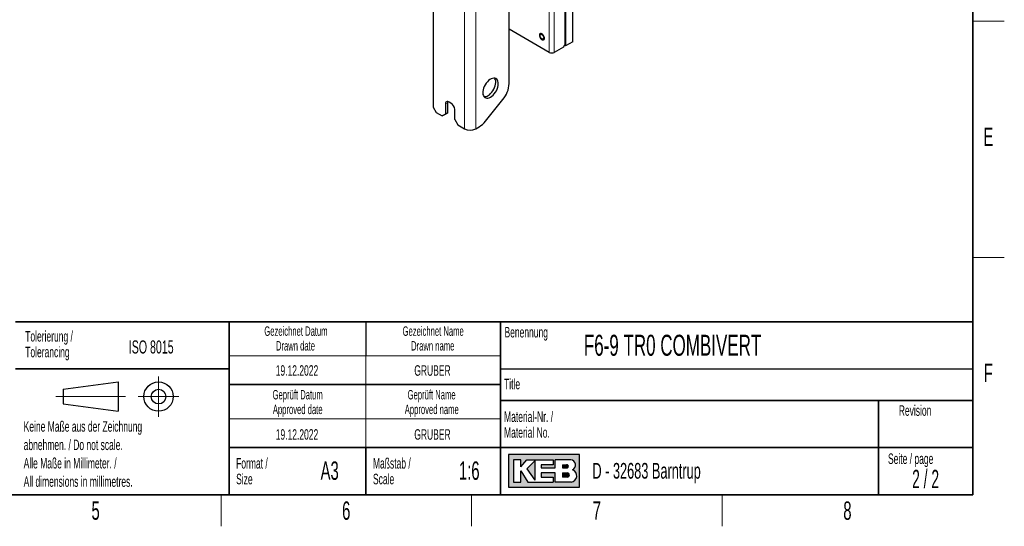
# Paper-space layout 'Blatt2' of a CAD drawing. Header units: millimetres. Extents: x 5 to 418, y 2 to 292.
# Tile 97 of 124: x 226 to 414, y 6 to 103. Entities that reach past the tile are written whole.
import ezdxf

# ---------------------------------------------------------------- set-up
doc = ezdxf.new("R2010")
doc.units = ezdxf.units.MM
doc.layers.add('SLD-0', color=7, linetype='Continuous')
doc.styles.add('SLDTEXTSTYLE0', font='TXT', dxfattribs={"width": 0.605})
doc.styles.add('SLDTEXTSTYLE1', font='TXT', dxfattribs={"width": 0.563})

psp = doc.layouts.new('Blatt2')

# ---------------------------------------------------------------- hatches: boundary and pattern name
at = {"linetype": 'Continuous'}
h = psp.add_hatch(color=7, dxfattribs=at)
h.paths.add_polyline_path([(319.519086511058, 13.45626988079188), (333.083981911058, 13.45626988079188), (333.083981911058, 19.65736492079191), (319.519086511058, 19.65736492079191)], flags=0)
edge = h.paths.add_edge_path(flags=0)
edge.add_arc((331.3188604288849, 15.61738520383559), 1.20464082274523, -81.72003226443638, 70.1709600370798, ccw=False)
edge.add_line((331.4923410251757, 14.42530131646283), (331.480008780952, 14.42519098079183))
edge.add_line((331.480008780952, 14.42519098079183), (328.4331606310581, 14.42519098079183))
edge.add_line((328.4331606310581, 14.42519098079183), (328.4331606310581, 16.16924896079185))
edge.add_line((328.4331606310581, 16.16924896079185), (325.7201815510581, 16.16924896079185))
edge.add_line((325.7201815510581, 16.16924896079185), (325.7201815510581, 15.39411208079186))
edge.add_line((325.7201815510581, 15.39411208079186), (328.0455921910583, 15.39411208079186))
edge.add_line((328.0455921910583, 15.39411208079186), (328.0455921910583, 14.42519098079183))
edge.add_line((328.0455921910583, 14.42519098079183), (323.2009866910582, 14.42519098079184))
edge.add_line((323.2009866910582, 14.42519098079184), (321.8444971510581, 16.55681740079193))
edge.add_line((321.8444971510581, 16.55681740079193), (321.8444971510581, 14.42519098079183))
edge.add_line((321.8444971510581, 14.42519098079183), (320.4880076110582, 14.42519098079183))
edge.add_line((320.4880076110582, 14.42519098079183), (320.4880076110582, 18.68844382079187))
edge.add_line((320.4880076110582, 18.68844382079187), (321.8444971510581, 18.68844382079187))
edge.add_line((321.8444971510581, 18.68844382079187), (321.8444971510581, 17.33195428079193))
edge.add_line((321.8444971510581, 17.33195428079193), (323.0072024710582, 18.68844382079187))
edge.add_line((323.0072024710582, 18.68844382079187), (328.0455921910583, 18.68844382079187))
edge.add_line((328.0455921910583, 18.68844382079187), (328.0455921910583, 17.71952272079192))
edge.add_line((328.0455921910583, 17.71952272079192), (325.7201815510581, 17.71952272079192))
edge.add_line((325.7201815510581, 17.71952272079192), (325.7201815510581, 17.13817006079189))
edge.add_line((325.7201815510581, 17.13817006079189), (328.4331606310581, 17.13817006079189))
edge.add_line((328.4331606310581, 17.13817006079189), (328.4331606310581, 18.68844382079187))
edge.add_line((328.4331606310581, 18.68844382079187), (331.4242487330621, 18.68844382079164))
edge.add_line((331.4242487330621, 18.68844382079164), (331.4256482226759, 18.68844382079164))
edge.add_line((331.4256482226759, 18.68844382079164), (331.4259454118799, 18.68845828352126))
edge.add_arc((331.2860949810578, 17.67430640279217), 1.023749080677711, -64.45894120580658, 82.14849338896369, ccw=False)
psp.add_hatch(color=7, dxfattribs=at).paths.add_polyline_path([(324.5574762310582, 14.81275942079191), (324.557476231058, 18.49465960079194), (323.0072024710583, 16.94438584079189)], flags=0)
h = psp.add_hatch(color=7, dxfattribs=at)
edge = h.paths.add_edge_path(flags=0)
edge.add_line((329.7896501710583, 17.13817006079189), (330.6013652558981, 17.13817006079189))
edge.add_arc((330.6568434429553, 17.42884639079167), 0.2959232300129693, 259.1945394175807, 460.8054605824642)
edge.add_line((330.6013652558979, 17.71952272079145), (329.7896501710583, 17.71952272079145))
edge.add_line((329.7896501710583, 17.71952272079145), (329.7896501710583, 17.13817006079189))
h = psp.add_hatch(color=7, dxfattribs=at)
edge = h.paths.add_edge_path(flags=0)
edge.add_line((329.7896501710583, 15.39411208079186), (330.7588584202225, 15.39411208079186))
edge.add_arc((330.7588584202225, 15.78168052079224), 0.3875684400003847, 270.0000000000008, 450.0000000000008)
edge.add_line((330.7588584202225, 16.16924896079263), (330.7386620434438, 16.16924896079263))
edge.add_line((330.7386620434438, 16.16924896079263), (329.7896501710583, 16.16924896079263))
edge.add_line((329.7896501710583, 16.16924896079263), (329.7896501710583, 15.39411208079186))

# ---------------------------------------------------------------- linework, layer by layer
at = {"color": 7, "linetype": 'Continuous', "lineweight": 25}
for p, q in [((305.1437030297, 216.5507508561), (305.1437030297, 85.9042209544)), ((319.639392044, 90.37788791), (319.639392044, 127.3572429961)), ((330.2459937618, 108.9773523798), (330.2459937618, 97.7498830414)), ((330.363844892, 108.9773081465), (330.363844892, 97.5457367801)), ((331.7780584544, 98.3621448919), (331.7780584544, 109.7937162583)), ((327.2997155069, 96.3211246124), (319.639392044, 100.7433352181)), ((330.0102915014, 97.3416347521), (330.2459937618, 97.7498830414)), ((330.363844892, 97.5457367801), (330.1870538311, 97.6477960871)), ((331.7780584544, 98.3621448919), (330.363844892, 97.5457367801)), ((330.0102915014, 97.3416347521), (328.2425245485, 96.3211246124)), ((307.5007256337, 86.4488026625), (307.5007256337, 84.5435407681)), ((307.9721301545, 84.8156768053), (307.9721301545, 86.7209386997)), ((308.5613858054, 86.6530373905), (308.2078324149, 86.8571394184)), ((315.1187424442, 83.1828092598), (318.4608807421, 87.3403975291)), ((305.1437030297, 85.9042209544), (305.7329586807, 84.8836002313)), ((305.7329586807, 84.8836002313), (306.9114699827, 84.2032601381)), ((306.9114699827, 84.2032601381), (307.5007256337, 84.5435407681)), ((307.3828745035, 84.4753961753), (306.9114699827, 84.2032601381)), ((307.9721301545, 84.8156768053), (307.3828745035, 84.4753961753)), ((307.5007256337, 84.5435407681), (307.9721301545, 84.8156768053)), ((309.2684925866, 83.5230306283), (309.2684925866, 85.4282925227)), ((309.2684925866, 83.5230306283), (309.8577482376, 82.5024099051)), ((309.8577482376, 82.5024099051), (311.1541106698, 81.7540358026)), ((313.2754310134, 81.7540358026), (313.9402311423, 82.137816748))]:
    psp.add_line(p, q, dxfattribs=at)
at = {"color": 7, "linetype": 'Continuous', "lineweight": 18}
for p, q in [((311.1541106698, 213.7614670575), (311.1541106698, 81.7540358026)), ((313.2754310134, 213.7614670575), (313.2754310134, 81.7540358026)), ((327.2997155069, 96.3211246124), (327.2997155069, 212.9503705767)), ((328.2425245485, 108.0248762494), (328.2425245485, 96.3211246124)), ((307.5007256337, 86.4488026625), (307.9721301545, 86.7209386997))]:
    psp.add_line(p, q, dxfattribs=at)
at = {"color": 7, "linetype": 'Continuous', "lineweight": 25, "flags": 128}
for points in [[(325.8855019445, 99.872944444), (325.7430792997, 99.930374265), (325.6133115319, 99.9331231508), (325.5077290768, 99.8809468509), (325.4357133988, 99.7784814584), (325.4036634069, 99.6348314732), (325.4144268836, 99.4627608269), (325.4670474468, 99.2775587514), (325.5568495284, 99.095681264), (325.6758538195, 98.9332889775), (325.8134862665, 98.8048111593), (325.9575176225, 98.7216636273), (326.0951500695, 98.6912344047), (326.2141543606, 98.7162272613), (326.3039564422, 98.7944214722), (326.3565770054, 98.9188691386), (326.3673404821, 99.0785125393), (326.3352904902, 99.2591666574), (326.2632748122, 99.4447795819), (326.1576923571, 99.6188587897), (326.0279245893, 99.7659365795), (325.8855019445, 99.872944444)], [(325.5319485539, 99.5190769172), (325.5532704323, 99.6464047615), (325.6146643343, 99.7337572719), (325.7087252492, 99.7705984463), (325.8241080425, 99.7524846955), (325.9468958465, 99.6816008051), (326.0622786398, 99.5664964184), (326.1563395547, 99.4210548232), (326.2177334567, 99.2628184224), (326.2390553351, 99.1108728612), (326.2177334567, 98.9835450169), (326.1563395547, 98.8961925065), (326.0622786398, 98.8593513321), (325.9468958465, 98.8774650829), (325.8241080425, 98.9483489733), (325.7087252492, 99.06345336), (325.6146643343, 99.2088949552), (325.5532704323, 99.367131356), (325.5319485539, 99.5190769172)], [(316.1038581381, 87.809781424), (316.3528198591, 87.9779731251), (316.5946194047, 88.1902645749), (316.8223006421, 88.4405485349), (317.0293135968, 88.7216247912), (317.2097028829, 89.0254072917), (317.3582790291, 89.343156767), (317.4707677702, 89.6657321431), (317.5439330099, 89.9838535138), (317.5756699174, 90.2883691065), (317.5650654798, 90.570518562), (317.5124247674, 90.8221849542), (317.4192621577, 91.0361282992), (317.2882577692, 91.2061938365), (317.1231803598, 91.3274890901), (316.928778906, 91.3965246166), (316.7106459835, 91.4113143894), (316.4750568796, 91.3714329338), (316.2287890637, 91.2780275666), (315.9789272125, 91.1337853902), (315.7326593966, 90.9428559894), (315.4970702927, 90.7107320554), (315.2789373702, 90.4440913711), (315.0845359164, 90.1506047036), (314.919458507, 89.83871513), (314.7884541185, 89.5173951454), (314.6952915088, 89.1958885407), (314.6426507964, 88.8834444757), (314.6320463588, 88.5890513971), (314.6637832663, 88.3211784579), (314.736948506, 88.0875318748), (314.8494372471, 87.8948332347), (314.9980133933, 87.7486261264), (315.1784026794, 87.6531166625), (315.3854156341, 87.6110524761), (315.6130968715, 87.6236436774), (315.8548964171, 87.6905280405), (316.1038581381, 87.809781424)], [(315.6324536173, 88.0819174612), (315.8814153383, 88.2501091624), (316.1232148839, 88.4624006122), (316.3508961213, 88.7126845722), (316.557909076, 88.9937608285), (316.7382983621, 89.297543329), (316.8868745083, 89.6152928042), (316.9993632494, 89.9378681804), (317.0725284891, 90.2559895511), (317.1042653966, 90.5605051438), (317.093660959, 90.8426545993), (317.0410202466, 91.0943209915), (316.9478576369, 91.3082643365), (316.8827275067, 91.40445617)], [(307.9721301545, 86.7209386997), (307.985717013, 86.8723943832), (308.0026017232, 86.9404676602)]]:
    psp.add_lwpolyline(points, dxfattribs=at)
at = {"color": 7, "linetype": 'Continuous', "lineweight": 25}
for centre, radius, start, end in [((327.7711200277, 97.2309320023), 1.024681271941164, 242.6096722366, 297.3903277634), ((314.5285046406, 90.6134837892), 5.1163146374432, 320.2279276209, 357.3607126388), ((307.9318000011, 86.5187298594), 0.4367091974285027, 50.7967147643, 189.2140369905), ((307.7332764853, 85.3584316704), 1.536804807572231, 2.6054784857, 57.39452166), ((314.9705291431, 89.0886713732), 1.204864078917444, 264.4300652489, 303.3242751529), ((311.6986826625, 85.8528092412), 4.338860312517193, 301.1058993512, 322.0212651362), ((312.2147708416, 83.80110243), 2.305532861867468, 242.6096722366, 297.3903277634)]:
    psp.add_arc(centre, radius, start, end, dxfattribs=at)
at = {"layer": 'SLD-0', "lineweight": 35}
for p, q in [((408, 12), (408, 282.5)), ((225.616731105, 45), (266.3304509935, 45)), ((266.3304509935, 12), (266.3304509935, 45)), ((266.3304509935, 45), (266.3304509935, 12)), ((318, 45), (266.3304509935, 45)), ((318, 45), (318, 12)), ((318, 45), (318, 40.1053465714)), ((318, 45), (408, 45)), ((318, 45), (318, 12)), ((408, 45), (408, 12)), ((225.616731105, 36), (266.3304509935, 36)), ((266.3304509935, 33), (318, 33)), ((408, 30), (318, 30)), ((390, 12), (390, 30)), ((266.3304509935, 21), (318, 21)), ((292.3304509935, 21), (292.3304509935, 12)), ((318, 21), (390, 21)), ((390, 21), (408, 21)), ((26, 12), (408, 12)), ((225.616731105, 12), (266.3304509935, 12)), ((266.3304509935, 12), (318, 12)), ((408, 12), (318, 12))]:
    psp.add_line(p, q, dxfattribs=at)
at = {"layer": 'SLD-0', "lineweight": 18}
for p, q in [((408, 102.25), (414, 102.25)), ((408, 57.25), (414, 57.25)), ((266.3304509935, 38.5), (318, 38.5)), ((292.3304509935, 38.5), (292.3304509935, 33)), ((252.8396209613, 34.5746449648), (252.8396209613, 26.8746449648)), ((292.3304509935, 33), (292.3304509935, 26.5)), ((233.2396209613, 30.7246449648), (246.5396209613, 30.7246449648)), ((248.9896209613, 30.7246449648), (256.6896209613, 30.7246449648)), ((266.3304509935, 26.5), (318, 26.5)), ((292.3304509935, 26.5), (292.3304509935, 21)), ((264.75, 6), (264.75, 12)), ((312.5, 6), (312.5, 12)), ((360.25, 6), (360.25, 12))]:
    psp.add_line(p, q, dxfattribs=at)
at = {"layer": 'SLD-0'}
for p, q in [((292.3304509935, 45), (292.3304509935, 38.5)), ((318, 36), (408, 36)), ((331.4242487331, 18.6884438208), (331.4256482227, 18.6884438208)), ((331.4256482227, 18.6884438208), (331.4259454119, 18.6884582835)), ((331.480008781, 14.4251909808), (331.4923410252, 14.4253013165))]:
    psp.add_line(p, q, dxfattribs=at)
at = {"layer": 'SLD-0', "lineweight": 25}
for p, q in [((234.6396209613, 32.1246449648), (245.1396209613, 33.5246449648)), ((234.6396209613, 32.1246449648), (234.6396209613, 29.3246449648)), ((245.1396209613, 33.5246449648), (245.1396209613, 27.9246449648)), ((234.6396209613, 29.3246449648), (245.1396209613, 27.9246449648))]:
    psp.add_line(p, q, dxfattribs=at)
at = {"layer": 'SLD-0', "linetype": 'Continuous'}
for p, q in [((333.0839819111, 19.6573649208), (319.5190865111, 19.6573649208)), ((319.5190865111, 19.6573649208), (319.5190865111, 13.4562698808)), ((333.0839819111, 13.4562698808), (333.0839819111, 19.6573649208)), ((321.8444971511, 18.6884438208), (320.4880076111, 18.6884438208)), ((320.4880076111, 18.6884438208), (320.4880076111, 14.4251909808)), ((321.8444971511, 17.3319542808), (323.0072024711, 18.6884438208)), ((321.8444971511, 17.3319542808), (321.8444971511, 18.6884438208)), ((323.0072024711, 18.6884438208), (328.0455921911, 18.6884438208)), ((324.5574762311, 18.4946596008), (323.0072024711, 16.9443858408)), ((323.0072024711, 16.9443858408), (324.5574762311, 14.8127594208)), ((324.5574762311, 18.4946596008), (324.5574762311, 14.8127594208)), ((325.7201815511, 17.7195227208), (325.7201815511, 17.1381700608)), ((328.0455921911, 17.7195227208), (325.7201815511, 17.7195227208)), ((325.7201815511, 17.1381700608), (328.4331606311, 17.1381700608)), ((328.0455921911, 18.6884438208), (328.0455921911, 17.7195227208)), ((331.4242487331, 18.6884438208), (328.4331606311, 18.6884438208)), ((328.4331606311, 17.1381700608), (328.4331606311, 18.6884438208)), ((329.7896501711, 17.7195227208), (330.6013652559, 17.7195227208)), ((329.7896501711, 17.7195227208), (329.7896501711, 17.1381700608)), ((329.7896501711, 17.1381700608), (330.6013652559, 17.1381700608)), ((331.4242487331, 18.6884438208), (331.4256482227, 18.6884438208)), ((331.4256482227, 18.6884438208), (331.4259454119, 18.6884582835)), ((321.8444971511, 14.4251909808), (321.8444971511, 16.5568174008)), ((321.8444971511, 16.5568174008), (323.2009866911, 14.4251909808)), ((325.7201815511, 16.1692489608), (325.7201815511, 15.3941120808)), ((328.4331606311, 16.1692489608), (325.7201815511, 16.1692489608)), ((325.7201815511, 15.3941120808), (328.0455921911, 15.3941120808)), ((328.0455921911, 15.3941120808), (328.0455921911, 14.4251909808)), ((328.4331606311, 14.4251909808), (328.4331606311, 16.1692489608)), ((329.7896501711, 16.1692489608), (330.7588584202, 16.1692489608)), ((329.7896501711, 16.1692489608), (329.7896501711, 15.3941120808)), ((330.7588584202, 15.3941120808), (329.7896501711, 15.3941120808)), ((330.7386620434, 16.1692489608), (330.7588584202, 16.1692489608)), ((319.5190865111, 13.4562698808), (333.0839819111, 13.4562698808)), ((320.4880076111, 14.4251909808), (321.8444971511, 14.4251909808)), ((323.2009866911, 14.4251909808), (328.0455921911, 14.4251909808)), ((331.480008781, 14.4251909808), (328.4331606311, 14.4251909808)), ((331.480008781, 14.4251909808), (331.4923410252, 14.4253013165))]:
    psp.add_line(p, q, dxfattribs=at)
at = {"layer": 'SLD-0', "lineweight": 25}
for radius in [2.799999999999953, 1.399999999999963]:
    psp.add_circle((252.8396209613, 30.7246449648), radius, dxfattribs=at)
at = {"layer": 'SLD-0', "linetype": 'Continuous'}
for centre, radius, start, end in [((330.656843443, 17.4288463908), 0.2959232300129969, 259.1945394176, 100.8054605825), ((331.2860949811, 17.6743064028), 1.023749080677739, 295.5410587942, 82.148493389), ((330.7588584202, 15.7816805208), 0.3875684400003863, 270, 90), ((331.3188604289, 15.6173852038), 1.204640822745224, 278.2799677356, 70.1709600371)]:
    psp.add_arc(centre, radius, start, end, dxfattribs=at)

# ---------------------------------------------------------------- texts
at = {"layer": 'SLD-0'}
for s, insert, char_height, attachment_point, style in [('E', (410.9815679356, 82.0010772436), 3.5, 2, 'SLDTEXTSTYLE0'), ('Tolerierung /', (227.4390961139, 43.2172116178), 2, 1, 'SLDTEXTSTYLE0'), ('Gezeichnet Datum', (279.0254468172, 44.103942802), 1.8, 2, 'SLDTEXTSTYLE0'), ('Gezeichnet Name', (305.1708434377, 44.1039425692), 1.8, 2, 'SLDTEXTSTYLE0'), ('Benennung', (318.7636716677, 43.9908879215), 2, 1, 'SLDTEXTSTYLE0'), ('ISO 8015', (247.1715762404, 41.4342036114), 2.5, 1, 'SLDTEXTSTYLE0'), ('Drawn date', (278.9302899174, 41.3039429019), 1.8, 2, 'SLDTEXTSTYLE0'), ('Drawn name', (305.0870934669, 41.303942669), 1.8, 2, 'SLDTEXTSTYLE0'), ('F6-9 TR0 COMBIVERT', (333.8826865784, 42.5045192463), 4, 1, 'SLDTEXTSTYLE0'), ('Tolerancing', (227.4390961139, 40.2172115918), 2, 1, 'SLDTEXTSTYLE0'), ('19.12.2022', (279.2203041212, 36.6989570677), 2, 2, 'SLDTEXTSTYLE0'), ('GRUBER', (305.0347663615, 36.6989570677), 2, 2, 'SLDTEXTSTYLE0'), ('F', (410.9536166, 37.0010772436), 3.5, 2, 'SLDTEXTSTYLE0'), ('Title', (318.6797653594, 34.1107265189), 2, 1, 'SLDTEXTSTYLE0'), ('Geprüft Datum', (279.349366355, 31.9851255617), 1.8, 2, 'SLDTEXTSTYLE0'), ('Geprüft Name', (304.8761939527, 31.9851255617), 1.8, 2, 'SLDTEXTSTYLE0'), ('Approved date', (279.3620221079, 29.1851256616), 1.8, 2, 'SLDTEXTSTYLE0'), ('Approved name', (304.900256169, 29.1851256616), 1.8, 2, 'SLDTEXTSTYLE0'), ('Revision', (393.8965220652, 29.0591225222), 2, 1, 'SLDTEXTSTYLE0'), ('Material-Nr. /', (318.6797653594, 27.8878268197), 2, 1, 'SLDTEXTSTYLE0'), ('Keine Maße aus der Zeichnung', (227.1404191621, 26.0307047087), 2, 1, 'SLDTEXTSTYLE0'), ('19.12.2022', (279.2203041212, 24.5048723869), 2, 2, 'SLDTEXTSTYLE0'), ('GRUBER', (305.0347663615, 24.5048723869), 2, 2, 'SLDTEXTSTYLE0'), ('Material No.', (318.6797653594, 24.8878267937), 2, 1, 'SLDTEXTSTYLE0'), ('abnehmen. / Do not scale.', (227.1404191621, 22.5307046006), 2, 1, 'SLDTEXTSTYLE0'), ('Alle Maße in Millimeter. /', (227.1404191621, 19.0307044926), 2, 1, 'SLDTEXTSTYLE0'), ('Format /', (267.6250939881, 19.0115942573), 2, 1, 'SLDTEXTSTYLE0'), ('Maßstab /', (293.7028556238, 19.0115944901), 2, 1, 'SLDTEXTSTYLE0'), ('Seite / page', (391.8390568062, 19.8830679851), 2, 1, 'SLDTEXTSTYLE0'), ('A3', (285.4514616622, 18.3608999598), 3.5, 2, 'SLDTEXTSTYLE0'), ('1:6', (312.0470038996, 18.3609001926), 3.5, 2, 'SLDTEXTSTYLE0'), ('D - 32683 Barntrup', (335.5202035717, 18.0786992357), 3, 1, 'SLDTEXTSTYLE0'), ('2 / 2', (399.0027718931, 16.7706515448), 3.5, 2, 'SLDTEXTSTYLE1'), ('All dimensions in millimetres.', (227.1404191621, 15.5307043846), 2, 1, 'SLDTEXTSTYLE0'), ('Size', (267.6250939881, 16.0115942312), 2, 1, 'SLDTEXTSTYLE0'), ('Scale', (293.7028556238, 16.011594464), 2, 1, 'SLDTEXTSTYLE0'), ('5', (240.8527123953, 10.7429955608), 3.5, 2, 'SLDTEXTSTYLE0'), ('6', (288.6027123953, 10.7429955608), 3.5, 2, 'SLDTEXTSTYLE0'), ('7', (336.3527123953, 10.7429955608), 3.5, 2, 'SLDTEXTSTYLE0'), ('8', (384.1027123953, 10.7429955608), 3.5, 2, 'SLDTEXTSTYLE0')]:
    psp.add_mtext(s, dxfattribs=dict(at, insert=insert, char_height=char_height, attachment_point=attachment_point, style=style))

doc.saveas('drawing.dxf')
